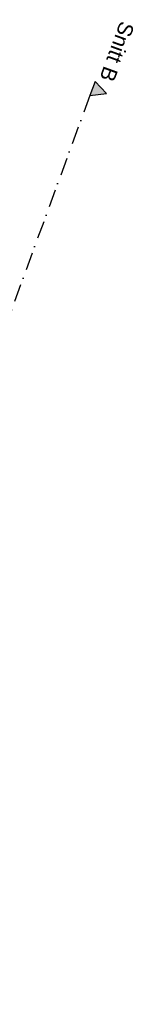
# Model space of a CAD drawing. Header units: millimetres. Extents: x 112481703 to 112587609, y 1264638581 to 1264713694.
# Tile 139 of 174: x 112532708 to 112534987, y 1264689513 to 1264709172. Entities that reach past the tile are written whole.
import ezdxf

# ---------------------------------------------------------------- set-up
doc = ezdxf.new("R2010")
doc.units = ezdxf.units.MM
doc.header["$LTSCALE"] = 0.5
doc.header["$MEASUREMENT"] = 0
doc.linetypes.add('PLINE', pattern=[0])
doc.linetypes.add('Prikk & stiplet', pattern=[1340.555525, 705.555534, -352.777767, 0, -282.222223])
doc.layers.add('852- Snittmarkør', color=7, linetype='Continuous')
doc.styles.add('GENERATED_STYLE_1', font='arial.ttf')

msp = doc.modelspace()

# ---------------------------------------------------------------- hatches: boundary and pattern name
at = {"layer": '852- Snittmarkør', "linetype": 'Continuous'}
msp.add_hatch(color=256, dxfattribs=at).paths.add_polyline_path([(112534206, 1264707940), (112534103, 1264707658), (112534436, 1264707696)])

# ---------------------------------------------------------------- linework, layer by layer
at = {"layer": '852- Snittmarkør', "linetype": 'Prikk & stiplet'}
msp.add_line((112534103, 1264707658), (112510410, 1264642717), dxfattribs=at)
at = {"layer": '852- Snittmarkør', "linetype": 'PLINE', "flags": 128}
msp.add_lwpolyline([(112534206, 1264707940), (112534103, 1264707658), (112534436, 1264707696)], close=True, dxfattribs=at)

# ---------------------------------------------------------------- texts
at = {"layer": '852- Snittmarkør', "insert": (112534288, 1264708006), "char_height": 300, "attachment_point": 9, "rotation": 249.956, "style": 'GENERATED_STYLE_1'}
msp.add_mtext('\\A1;{\\pqr;\\pt0;\\fArial|b0|i0|c0|p0;\\W1.000000;Snitt B}', dxfattribs=at)

doc.saveas('drawing.dxf')
